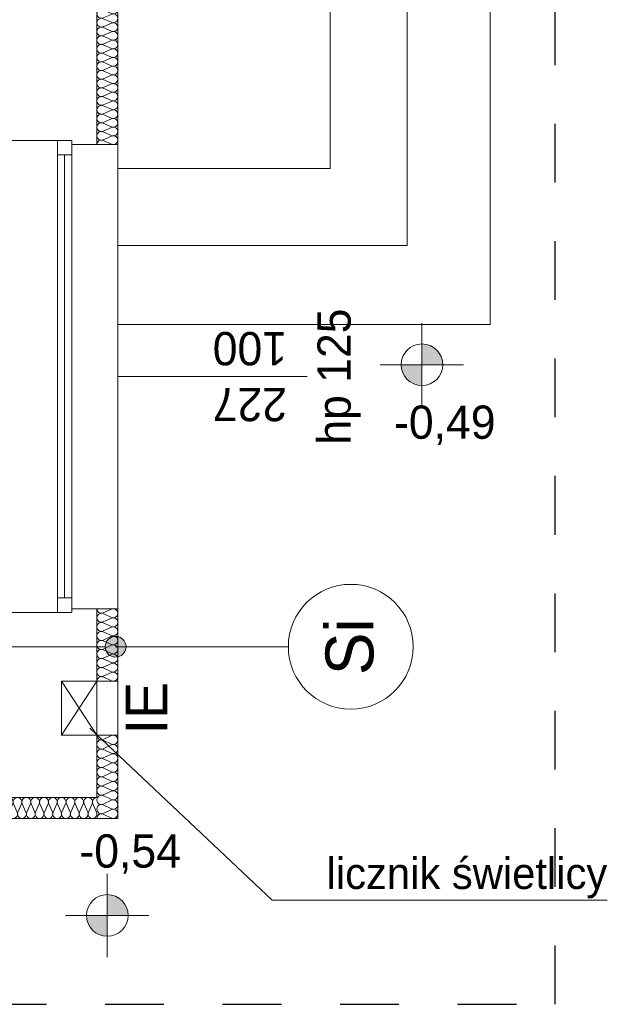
# Model space of a CAD drawing. Extents: x -528673 to -468586, y 24609 to 131944.
# Tile 16 of 87: x -472301 to -469478, y 27471 to 32205. Entities that reach past the tile are written whole.
import ezdxf

# ---------------------------------------------------------------- set-up
doc = ezdxf.new("R2010")
doc.units = 0
doc.header["$MEASUREMENT"] = 0
doc.linetypes.add('Dashed', pattern=[564.444447, 282.222223, -282.222223])
for name, color, linetype in [('#PODKŁAD', 252, 'Continuous'), ('Arch opisy', 252, 'Continuous'), ('Inwent Izolacje', 252, 'Continuous'), ('INWENT RZĘDNE', 252, 'Continuous')]:
    doc.layers.add(name, color=color, linetype=linetype)
for name, color, linetype, lineweight in [('Arch opisy_Nr_Pióra__1', 252, 'Continuous', 25), ('Arch opisy_Nr_Pióra__21', 252, 'Continuous', 9), ('instalacja CO_Nr_Pióra__88', 252, 'Continuous', 20), ('INSTALACJA IE_Nr_Pióra__88', 252, 'Continuous', 20), ('INWENT CO_Nr_Pióra__88', 252, 'Continuous', 20), ('Inwent Izolacje_Nr_Pióra__2', 252, 'Continuous', 13), ('INWENT OPISY_Nr_Pióra__88', 252, 'Continuous', 20), ('INWENT RZĘDNE_Nr_Pióra__21', 252, 'Continuous', 9), ('INWENT. OKNA_Nr_Pióra__21', 252, 'Continuous', 9), ('INWENT. OKNA_Nr_Pióra__5', 252, 'Continuous', 13), ('INWENT.ŚCIANY_Nr_Pióra__1', 252, 'Continuous', 25), ('INWENT.ŚCIANY_Nr_Pióra__20', 252, 'Continuous', 60), ('INWENT.ŚCIANY_Nr_Pióra__21', 252, 'Continuous', 9), ('INWENT.ŚCIANY_Nr_Pióra__3', 252, 'Continuous', 13), ('Istniejące schody_Nr_Pióra__21', 252, 'Continuous', 9)]:
    doc.layers.add(name, color=color, linetype=linetype, lineweight=lineweight)
doc.styles.add('GENERATED_STYLE_1', font='txt')
doc.styles.add('GENERATED_STYLE_5', font='txt')
doc.styles.add('GENERATED_STYLE_6', font='txt')

# ---------------------------------------------------------------- blocks, each defined once
blk = doc.blocks.new('Izolacja cieplna 14_152', base_point=(-471930.2, 32859.5))
at = {"layer": 'Inwent Izolacje_Nr_Pióra__2', "linetype": 'Continuous'}
for p, q in [((-471860, 32857.8), (-471900.4, 32840.4)), ((-471900.4, 32836.9), (-471860, 32819.5)), ((-471860, 32815.9), (-471900.4, 32798.5)), ((-471900.4, 32795), (-471860, 32777.6)), ((-471860, 32774.1), (-471900.4, 32756.7)), ((-471900.4, 32753.2), (-471860, 32735.8)), ((-471860, 32732.3), (-471900.4, 32714.9)), ((-471900.4, 32711.4), (-471860, 32694)), ((-471860, 32690.4), (-471900.4, 32673)), ((-471900.4, 32669.5), (-471860, 32652.1)), ((-471860, 32648.6), (-471900.4, 32631.2)), ((-471900.4, 32627.7), (-471860, 32610.3)), ((-471860, 32606.8), (-471900.4, 32589.4)), ((-471900.4, 32585.9), (-471860, 32568.5)), ((-471860, 32564.9), (-471900.4, 32547.5)), ((-471900.4, 32544), (-471860, 32526.6)), ((-471860, 32523.1), (-471900.4, 32505.7)), ((-471900.4, 32502.2), (-471860, 32484.8)), ((-471860, 32481.3), (-471900.4, 32463.9)), ((-471900.4, 32460.4), (-471860, 32443)), ((-471860, 32439.4), (-471900.4, 32422)), ((-471900.4, 32418.5), (-471860, 32401.1)), ((-471860, 32397.6), (-471900.4, 32380.2)), ((-471900.4, 32376.7), (-471860, 32359.3)), ((-471860, 32355.8), (-471900.4, 32338.4)), ((-471900.4, 32334.9), (-471860, 32317.5)), ((-471860, 32313.9), (-471900.4, 32296.5)), ((-471900.4, 32293), (-471860, 32275.6)), ((-471860, 32272.1), (-471900.4, 32254.7)), ((-471900.4, 32251.2), (-471860, 32233.8)), ((-471860, 32230.3), (-471900.4, 32212.9)), ((-471900.4, 32209.4), (-471860, 32192)), ((-471860, 32188.4), (-471900.4, 32171)), ((-471900.4, 32167.5), (-471860, 32150.1)), ((-471860, 32146.6), (-471900.4, 32129.2)), ((-471900.4, 32125.7), (-471860, 32108.3)), ((-471860, 32104.8), (-471900.4, 32087.4)), ((-471900.4, 32083.9), (-471860, 32066.5)), ((-471860, 32062.9), (-471900.4, 32045.5)), ((-471900.4, 32042), (-471860, 32024.6)), ((-471860, 32021.1), (-471900.4, 32003.7)), ((-471900.4, 32000.2), (-471860, 31982.8)), ((-471860, 31979.3), (-471900.4, 31961.9)), ((-471900.4, 31958.4), (-471860, 31941)), ((-471860, 31937.4), (-471900.4, 31920)), ((-471900.4, 31916.5), (-471860, 31899.1)), ((-471860, 31895.6), (-471900.4, 31878.2)), ((-471900.4, 31874.7), (-471860, 31857.3)), ((-471860, 31853.8), (-471900.4, 31836.4)), ((-471900.4, 31832.9), (-471860, 31815.5)), ((-471860, 31811.9), (-471900.4, 31794.5)), ((-471900.4, 31791), (-471860, 31773.6)), ((-471860, 31770.1), (-471900.4, 31752.7)), ((-471900.4, 31749.2), (-471860, 31731.8)), ((-471860, 31728.3), (-471900.4, 31710.9)), ((-471900.4, 31707.4), (-471860, 31690)), ((-471860, 31686.4), (-471900.4, 31669)), ((-471900.4, 31665.5), (-471860, 31648.1)), ((-471860, 31644.6), (-471900.4, 31627.2)), ((-471900.4, 31623.7), (-471860, 31606.3))]:
    blk.add_line(p, q, dxfattribs=at)
for centre, start_param, end_param in [((-471908.9, 32859.5), 3.141593, 5.125182), ((-471851.5, 32838.6), 4.299595, 8.266775), ((-471908.9, 32817.7), 1.158004, 5.125183), ((-471851.5, 32796.8), 4.299595, 8.266775), ((-471908.9, 32775.9), 1.158004, 5.125183), ((-471851.5, 32755), 4.299595, 8.266775), ((-471908.9, 32734), 1.158004, 5.125183), ((-471908.9, 32692.2), 1.158004, 5.125183), ((-471851.5, 32713.1), 4.299595, 8.266775), ((-471908.9, 32650.4), 1.158004, 5.125183), ((-471851.5, 32671.3), 4.299595, 8.266775), ((-471908.9, 32608.5), 1.158004, 5.125183), ((-471851.5, 32629.5), 4.299595, 8.266775), ((-471908.9, 32566.7), 1.158004, 5.125183), ((-471851.5, 32587.6), 4.299595, 8.266775), ((-471908.9, 32524.9), 1.158004, 5.125183), ((-471851.5, 32545.8), 4.299595, 8.266775), ((-471851.5, 32504), 4.299595, 8.266775), ((-471908.9, 32483), 1.158004, 5.125183), ((-471851.5, 32462.1), 4.299595, 8.266775), ((-471908.9, 32441.2), 1.158004, 5.125183), ((-471851.5, 32420.3), 4.299595, 8.266775), ((-471908.9, 32399.4), 1.158004, 5.125183), ((-471908.9, 32357.5), 1.158004, 5.125183), ((-471851.5, 32378.5), 4.299595, 8.266775), ((-471908.9, 32315.7), 1.158004, 5.125183), ((-471851.5, 32336.6), 4.299595, 8.266775), ((-471908.9, 32273.9), 1.158004, 5.125183), ((-471851.5, 32294.8), 4.299595, 8.266775), ((-471908.9, 32232), 1.158004, 5.125183), ((-471851.5, 32253), 4.299595, 8.266775), ((-471908.9, 32190.2), 1.158004, 5.125183), ((-471851.5, 32211.1), 4.299595, 8.266775), ((-471851.5, 32169.3), 4.299595, 8.266775), ((-471908.9, 32148.4), 1.158004, 5.125183), ((-471851.5, 32127.5), 4.299595, 8.266775), ((-471908.9, 32106.5), 1.158004, 5.125183), ((-471851.5, 32085.6), 4.299595, 8.266775), ((-471908.9, 32064.7), 1.158004, 5.125183), ((-471851.5, 32043.8), 4.299595, 8.266775), ((-471908.9, 32022.9), 1.158004, 5.125183), ((-471908.9, 31981), 1.158004, 5.125183), ((-471851.5, 32002), 4.299595, 8.266775), ((-471908.9, 31939.2), 1.158004, 5.125183), ((-471851.5, 31960.1), 4.299595, 8.266775), ((-471908.9, 31897.4), 1.158004, 5.125183), ((-471851.5, 31918.3), 4.299595, 8.266775), ((-471908.9, 31855.5), 1.158004, 5.125183), ((-471851.5, 31876.5), 4.299595, 8.266775), ((-471908.9, 31813.7), 1.158004, 5.125183), ((-471851.5, 31834.6), 4.299595, 8.266775), ((-471851.5, 31792.8), 4.299595, 8.266775), ((-471908.9, 31771.9), 1.158004, 5.125183), ((-471851.5, 31751), 4.299595, 8.266775), ((-471908.9, 31730), 1.158004, 5.125183), ((-471851.5, 31709.1), 4.299595, 8.266775), ((-471908.9, 31688.2), 1.158004, 5.125183), ((-471851.5, 31667.3), 4.299595, 8.266775), ((-471908.9, 31646.4), 1.158004, 5.125183), ((-471908.9, 31604.5), 1.158004, 3.141593), ((-471851.5, 31625.5), 4.299595, 8.266775)]:
    blk.add_ellipse(centre, major_axis=(21.3, 0), ratio=0.98349, start_param=start_param, end_param=end_param, dxfattribs=at)
blk = doc.blocks.new('Izolacja cieplna 14_153', base_point=(-471930.2, 29372.5))
at = {"layer": 'Inwent Izolacje_Nr_Pióra__2', "linetype": 'Continuous'}
for p, q in [((-471860, 29370.7), (-471900.4, 29352.6)), ((-471900.4, 29349), (-471860, 29330.9)), ((-471860, 29327.2), (-471900.4, 29309.1)), ((-471900.4, 29305.5), (-471860, 29287.4)), ((-471860, 29283.7), (-471900.4, 29265.6)), ((-471900.4, 29262), (-471860, 29243.9)), ((-471860, 29240.2), (-471900.4, 29222.1)), ((-471900.4, 29218.5), (-471860, 29200.4)), ((-471860, 29196.7), (-471900.4, 29178.6)), ((-471900.4, 29175), (-471860, 29156.9)), ((-471860, 29153.2), (-471900.4, 29135.1)), ((-471900.4, 29131.5), (-471860, 29113.4)), ((-471860, 29109.7), (-471900.4, 29091.6)), ((-471900.4, 29088), (-471860, 29069.9)), ((-471860, 29066.2), (-471900.4, 29048.1)), ((-471900.4, 29044.5), (-471860, 29026.4))]:
    blk.add_line(p, q, dxfattribs=at)
for centre, start_param, end_param in [((-471908.9, 29329), 2.7288, 6.695979), ((-471908.9, 29372.5), 4.712389, 6.695979), ((-471851.5, 29350.8), 5.870392, 9.837571), ((-471908.9, 29285.5), 2.7288, 6.695979), ((-471851.5, 29307.3), 5.870392, 9.837571), ((-471908.9, 29242), 2.7288, 6.695979), ((-471851.5, 29263.8), 5.870392, 9.837571), ((-471908.9, 29198.5), 2.7288, 6.695979), ((-471851.5, 29220.3), 5.870392, 9.837571), ((-471908.9, 29155), 2.7288, 6.695979), ((-471851.5, 29176.8), 5.870392, 9.837571), ((-471908.9, 29111.5), 2.7288, 6.695979), ((-471851.5, 29133.3), 5.870392, 9.837571), ((-471851.5, 29089.8), 5.870392, 9.837571), ((-471908.9, 29068), 2.7288, 6.695979), ((-471851.5, 29046.3), 5.870392, 9.837571), ((-471908.9, 29024.5), 2.7288, 4.712389)]:
    blk.add_ellipse(centre, major_axis=(0, -21.7), ratio=0.97783, start_param=start_param, end_param=end_param, dxfattribs=at)
blk = doc.blocks.new('Izolacja cieplna 14_154', base_point=(-471930.2, 28764.5))
at = {"layer": 'Inwent Izolacje_Nr_Pióra__2', "linetype": 'Continuous'}
for p, q in [((-471860, 28762.7), (-471900.4, 28744.2)), ((-471900.4, 28740.5), (-471860, 28722)), ((-471860, 28718.2), (-471900.4, 28699.7)), ((-471900.4, 28696), (-471860, 28677.5)), ((-471860, 28673.8), (-471900.4, 28655.3)), ((-471900.4, 28651.6), (-471860, 28633.1)), ((-471860, 28629.3), (-471900.4, 28610.9)), ((-471900.4, 28607.1), (-471860, 28588.6)), ((-471860, 28584.9), (-471900.4, 28566.4)), ((-471900.4, 28562.7), (-471860, 28544.2)), ((-471860, 28540.5), (-471900.4, 28522)), ((-471900.4, 28518.2), (-471860, 28499.7)), ((-471860, 28496), (-471900.4, 28477.5)), ((-471900.4, 28473.8), (-471860, 28455.3)), ((-471860, 28451.6), (-471900.4, 28433.1)), ((-471900.4, 28429.3), (-471860, 28410.9)), ((-471860, 28407.1), (-471900.4, 28388.6)), ((-471900.4, 28384.9), (-471860, 28366.4))]:
    blk.add_line(p, q, dxfattribs=at)
for centre, start_param, end_param in [((-471908.9, 28720.1), 2.7288, 6.695979), ((-471908.9, 28764.5), 4.712389, 6.695979), ((-471851.5, 28742.3), 5.870392, 9.837571), ((-471908.9, 28675.7), 2.7288, 6.695979), ((-471851.5, 28697.9), 5.870392, 9.837571), ((-471908.9, 28631.2), 2.7288, 6.695979), ((-471851.5, 28653.4), 5.870392, 9.837571), ((-471908.9, 28586.8), 2.7288, 6.695979), ((-471851.5, 28609), 5.870392, 9.837571), ((-471908.9, 28542.3), 2.7288, 6.695979), ((-471851.5, 28564.5), 5.870392, 9.837571), ((-471908.9, 28497.9), 2.7288, 6.695979), ((-471851.5, 28520.1), 5.870392, 9.837571), ((-471851.5, 28475.7), 5.870392, 9.837571), ((-471908.9, 28453.4), 2.7288, 6.695979), ((-471851.5, 28431.2), 5.870392, 9.837571), ((-471908.9, 28409), 2.7288, 6.695979), ((-471851.5, 28386.8), 5.870392, 9.837571), ((-471908.9, 28364.5), 2.7288, 4.712389)]:
    blk.add_ellipse(centre, major_axis=(0, -22.2), ratio=0.957051, start_param=start_param, end_param=end_param, dxfattribs=at)
blk = doc.blocks.new('Izolacja cieplna 14_155', base_point=(-471930.2, 28464.5))
at = {"layer": 'Inwent Izolacje_Nr_Pióra__2', "linetype": 'Continuous'}
for p, q in [((-475680.8, 28434.7), (-475698.4, 28394.3)), ((-475659.6, 28394.3), (-475677.2, 28434.7)), ((-475638.4, 28434.7), (-475656, 28394.3)), ((-475617.2, 28394.3), (-475634.9, 28434.7)), ((-475596.1, 28434.7), (-475613.7, 28394.3)), ((-475574.9, 28394.3), (-475592.5, 28434.7)), ((-475553.7, 28434.7), (-475571.3, 28394.3)), ((-475532.5, 28394.3), (-475550.1, 28434.7)), ((-475511.3, 28434.7), (-475529, 28394.3)), ((-475490.2, 28394.3), (-475507.8, 28434.7)), ((-475469, 28434.7), (-475486.6, 28394.3)), ((-475447.8, 28394.3), (-475465.4, 28434.7)), ((-475426.6, 28434.7), (-475444.2, 28394.3)), ((-475405.4, 28394.3), (-475423.1, 28434.7)), ((-475384.3, 28434.7), (-475401.9, 28394.3)), ((-475363.1, 28394.3), (-475380.7, 28434.7)), ((-475341.9, 28434.7), (-475359.5, 28394.3)), ((-475320.7, 28394.3), (-475338.4, 28434.7)), ((-475299.5, 28434.7), (-475317.2, 28394.3)), ((-475278.4, 28394.3), (-475296, 28434.7)), ((-475257.2, 28434.7), (-475274.8, 28394.3)), ((-475236, 28394.3), (-475253.6, 28434.7)), ((-475214.8, 28434.7), (-475232.5, 28394.3)), ((-475193.7, 28394.3), (-475211.3, 28434.7)), ((-475172.5, 28434.7), (-475190.1, 28394.3)), ((-475151.3, 28394.3), (-475168.9, 28434.7)), ((-475130.1, 28434.7), (-475147.7, 28394.3)), ((-475108.9, 28394.3), (-475126.6, 28434.7)), ((-475087.8, 28434.7), (-475105.4, 28394.3)), ((-475066.6, 28394.3), (-475084.2, 28434.7)), ((-475045.4, 28434.7), (-475063, 28394.3)), ((-475024.2, 28394.3), (-475041.8, 28434.7)), ((-475003, 28434.7), (-475020.7, 28394.3)), ((-474981.9, 28394.3), (-474999.5, 28434.7)), ((-474960.7, 28434.7), (-474978.3, 28394.3)), ((-474939.5, 28394.3), (-474957.1, 28434.7)), ((-474918.3, 28434.7), (-474935.9, 28394.3)), ((-474897.1, 28394.3), (-474914.8, 28434.7)), ((-474876, 28434.7), (-474893.6, 28394.3)), ((-474854.8, 28394.3), (-474872.4, 28434.7)), ((-474833.6, 28434.7), (-474851.2, 28394.3)), ((-474812.4, 28394.3), (-474830, 28434.7)), ((-474791.2, 28434.7), (-474808.9, 28394.3)), ((-474770.1, 28394.3), (-474787.7, 28434.7)), ((-474748.9, 28434.7), (-474766.5, 28394.3)), ((-474727.7, 28394.3), (-474745.3, 28434.7)), ((-474706.5, 28434.7), (-474724.1, 28394.3)), ((-474685.3, 28394.3), (-474703, 28434.7)), ((-474664.2, 28434.7), (-474681.8, 28394.3)), ((-474643, 28394.3), (-474660.6, 28434.7)), ((-474621.8, 28434.7), (-474639.4, 28394.3)), ((-474600.6, 28394.3), (-474618.2, 28434.7)), ((-474579.4, 28434.7), (-474597.1, 28394.3)), ((-474558.3, 28394.3), (-474575.9, 28434.7)), ((-474537.1, 28434.7), (-474554.7, 28394.3)), ((-474515.9, 28394.3), (-474533.5, 28434.7)), ((-474494.7, 28434.7), (-474512.3, 28394.3)), ((-474473.5, 28394.3), (-474491.2, 28434.7)), ((-474452.4, 28434.7), (-474470, 28394.3)), ((-474431.2, 28394.3), (-474448.8, 28434.7)), ((-474410, 28434.7), (-474427.6, 28394.3)), ((-474388.8, 28394.3), (-474406.4, 28434.7)), ((-474367.6, 28434.7), (-474385.3, 28394.3)), ((-474346.5, 28394.3), (-474364.1, 28434.7)), ((-474325.3, 28434.7), (-474342.9, 28394.3)), ((-474304.1, 28394.3), (-474321.7, 28434.7)), ((-474282.9, 28434.7), (-474300.5, 28394.3)), ((-474261.7, 28394.3), (-474279.4, 28434.7)), ((-474240.6, 28434.7), (-474258.2, 28394.3)), ((-474219.4, 28394.3), (-474237, 28434.7)), ((-474198.2, 28434.7), (-474215.8, 28394.3)), ((-474177, 28394.3), (-474194.6, 28434.7)), ((-474155.8, 28434.7), (-474173.5, 28394.3)), ((-474134.7, 28394.3), (-474152.3, 28434.7)), ((-474113.5, 28434.7), (-474131.1, 28394.3)), ((-474092.3, 28394.3), (-474109.9, 28434.7)), ((-474071.1, 28434.7), (-474088.7, 28394.3)), ((-474049.9, 28394.3), (-474067.6, 28434.7)), ((-474028.8, 28434.7), (-474046.4, 28394.3)), ((-474007.6, 28394.3), (-474025.2, 28434.7)), ((-473986.4, 28434.7), (-474004, 28394.3)), ((-473965.2, 28394.3), (-473982.8, 28434.7)), ((-473944, 28434.7), (-473961.7, 28394.3)), ((-473922.9, 28394.3), (-473940.5, 28434.7)), ((-473901.7, 28434.7), (-473919.3, 28394.3)), ((-473880.5, 28394.3), (-473898.1, 28434.7)), ((-473859.3, 28434.7), (-473876.9, 28394.3)), ((-473838.1, 28394.3), (-473855.8, 28434.7)), ((-473817, 28434.7), (-473834.6, 28394.3)), ((-473795.8, 28394.3), (-473813.4, 28434.7)), ((-473774.6, 28434.7), (-473792.2, 28394.3)), ((-473753.4, 28394.3), (-473771, 28434.7)), ((-473732.2, 28434.7), (-473749.9, 28394.3)), ((-473711.1, 28394.3), (-473728.7, 28434.7)), ((-473689.9, 28434.7), (-473707.5, 28394.3)), ((-473668.7, 28394.3), (-473686.3, 28434.7)), ((-473647.5, 28434.7), (-473665.1, 28394.3)), ((-473626.3, 28394.3), (-473644, 28434.7)), ((-473605.2, 28434.7), (-473622.8, 28394.3)), ((-473584, 28394.3), (-473601.6, 28434.7)), ((-473562.8, 28434.7), (-473580.4, 28394.3)), ((-473541.6, 28394.3), (-473559.2, 28434.7)), ((-473520.4, 28434.7), (-473538.1, 28394.3)), ((-473499.3, 28394.3), (-473516.9, 28434.7)), ((-473478.1, 28434.7), (-473495.7, 28394.3)), ((-473456.9, 28394.3), (-473474.5, 28434.7)), ((-473435.7, 28434.7), (-473453.3, 28394.3)), ((-473414.5, 28394.3), (-473432.2, 28434.7)), ((-473393.4, 28434.7), (-473411, 28394.3)), ((-473372.2, 28394.3), (-473389.8, 28434.7)), ((-473351, 28434.7), (-473368.6, 28394.3)), ((-473329.8, 28394.3), (-473347.5, 28434.7)), ((-473308.6, 28434.7), (-473326.3, 28394.3)), ((-473287.5, 28394.3), (-473305.1, 28434.7)), ((-473266.3, 28434.7), (-473283.9, 28394.3)), ((-473245.1, 28394.3), (-473262.7, 28434.7)), ((-473223.9, 28434.7), (-473241.6, 28394.3)), ((-473202.8, 28394.3), (-473220.4, 28434.7)), ((-473181.6, 28434.7), (-473199.2, 28394.3)), ((-473160.4, 28394.3), (-473178, 28434.7)), ((-473139.2, 28434.7), (-473156.8, 28394.3)), ((-473118, 28394.3), (-473135.7, 28434.7)), ((-473096.9, 28434.7), (-473114.5, 28394.3)), ((-473075.7, 28394.3), (-473093.3, 28434.7)), ((-473054.5, 28434.7), (-473072.1, 28394.3)), ((-473033.3, 28394.3), (-473050.9, 28434.7)), ((-473012.1, 28434.7), (-473029.8, 28394.3)), ((-472991, 28394.3), (-473008.6, 28434.7)), ((-472969.8, 28434.7), (-472987.4, 28394.3)), ((-472948.6, 28394.3), (-472966.2, 28434.7)), ((-472927.4, 28434.7), (-472945, 28394.3)), ((-472906.2, 28394.3), (-472923.9, 28434.7)), ((-472885.1, 28434.7), (-472902.7, 28394.3)), ((-472863.9, 28394.3), (-472881.5, 28434.7)), ((-472842.7, 28434.7), (-472860.3, 28394.3)), ((-472821.5, 28394.3), (-472839.1, 28434.7)), ((-472800.3, 28434.7), (-472818, 28394.3)), ((-472779.2, 28394.3), (-472796.8, 28434.7)), ((-472758, 28434.7), (-472775.6, 28394.3)), ((-472736.8, 28394.3), (-472754.4, 28434.7)), ((-472715.6, 28434.7), (-472733.2, 28394.3)), ((-472694.4, 28394.3), (-472712.1, 28434.7)), ((-472673.3, 28434.7), (-472690.9, 28394.3)), ((-472652.1, 28394.3), (-472669.7, 28434.7)), ((-472630.9, 28434.7), (-472648.5, 28394.3)), ((-472609.7, 28394.3), (-472627.3, 28434.7)), ((-472588.5, 28434.7), (-472606.2, 28394.3)), ((-472567.4, 28394.3), (-472585, 28434.7)), ((-472546.2, 28434.7), (-472563.8, 28394.3)), ((-472525, 28394.3), (-472542.6, 28434.7)), ((-472503.8, 28434.7), (-472521.4, 28394.3)), ((-472482.6, 28394.3), (-472500.3, 28434.7)), ((-472461.5, 28434.7), (-472479.1, 28394.3)), ((-472440.3, 28394.3), (-472457.9, 28434.7)), ((-472419.1, 28434.7), (-472436.7, 28394.3)), ((-472397.9, 28394.3), (-472415.5, 28434.7)), ((-472376.7, 28434.7), (-472394.4, 28394.3)), ((-472355.6, 28394.3), (-472373.2, 28434.7)), ((-472334.4, 28434.7), (-472352, 28394.3)), ((-472313.2, 28394.3), (-472330.8, 28434.7)), ((-472292, 28434.7), (-472309.6, 28394.3)), ((-472270.8, 28394.3), (-472288.5, 28434.7)), ((-472249.7, 28434.7), (-472267.3, 28394.3)), ((-472228.5, 28394.3), (-472246.1, 28434.7)), ((-472207.3, 28434.7), (-472224.9, 28394.3)), ((-472186.1, 28394.3), (-472203.7, 28434.7)), ((-472164.9, 28434.7), (-472182.6, 28394.3)), ((-472143.8, 28394.3), (-472161.4, 28434.7)), ((-472122.6, 28434.7), (-472140.2, 28394.3)), ((-472101.4, 28394.3), (-472119, 28434.7)), ((-472080.2, 28434.7), (-472097.8, 28394.3)), ((-472059, 28394.3), (-472076.7, 28434.7)), ((-472037.9, 28434.7), (-472055.5, 28394.3)), ((-472016.7, 28394.3), (-472034.3, 28434.7)), ((-471995.5, 28434.7), (-472013.1, 28394.3)), ((-471974.3, 28394.3), (-471991.9, 28434.7)), ((-471953.1, 28434.7), (-471970.8, 28394.3)), ((-471932, 28394.3), (-471949.6, 28434.7))]:
    blk.add_line(p, q, dxfattribs=at)
for centre, start_param, end_param in [((-475700.2, 28443.3), 1.158004, 3.141593), ((-475657.8, 28443.3), 1.158004, 5.125183), ((-475615.5, 28443.3), 1.158004, 5.125183), ((-475573.1, 28443.3), 1.158004, 5.125183), ((-475530.7, 28443.3), 1.158004, 5.125183), ((-475488.4, 28443.3), 1.158004, 5.125183), ((-475446, 28443.3), 1.158004, 5.125183), ((-475403.7, 28443.3), 1.158004, 5.125183), ((-475361.3, 28443.3), 1.158004, 5.125183), ((-475318.9, 28443.3), 1.158004, 5.125183), ((-475276.6, 28443.3), 1.158004, 5.125183), ((-475234.2, 28443.3), 1.158004, 5.125183), ((-475191.9, 28443.3), 1.158004, 5.125183), ((-475149.5, 28443.3), 1.158004, 5.125183), ((-475107.2, 28443.3), 1.158004, 5.125183), ((-475064.8, 28443.3), 1.158004, 5.125183), ((-475022.4, 28443.3), 1.158004, 5.125183), ((-474980.1, 28443.3), 1.158004, 5.125183), ((-474937.7, 28443.3), 1.158004, 5.125183), ((-474895.4, 28443.3), 1.158004, 5.125183), ((-474853, 28443.3), 1.158004, 5.125183), ((-474810.6, 28443.3), 1.158004, 5.125183), ((-474768.3, 28443.3), 1.158004, 5.125183), ((-474725.9, 28443.3), 1.158004, 5.125183), ((-474683.6, 28443.3), 1.158004, 5.125183), ((-474641.2, 28443.3), 1.158004, 5.125183), ((-474598.8, 28443.3), 1.158004, 5.125183), ((-474556.5, 28443.3), 1.158004, 5.125183), ((-474514.1, 28443.3), 1.158004, 5.125183), ((-474471.8, 28443.3), 1.158004, 5.125183), ((-474429.4, 28443.3), 1.158004, 5.125183), ((-474387, 28443.3), 1.158004, 5.125183), ((-474344.7, 28443.3), 1.158004, 5.125183), ((-474302.3, 28443.3), 1.158004, 5.125183), ((-474260, 28443.3), 1.158004, 5.125183), ((-474217.6, 28443.3), 1.158004, 5.125183), ((-474175.2, 28443.3), 1.158004, 5.125183), ((-474132.9, 28443.3), 1.158004, 5.125183), ((-474090.5, 28443.3), 1.158004, 5.125183), ((-474048.2, 28443.3), 1.158004, 5.125183), ((-474005.8, 28443.3), 1.158004, 5.125183), ((-473963.4, 28443.3), 1.158004, 5.125183), ((-473921.1, 28443.3), 1.158004, 5.125183), ((-473878.7, 28443.3), 1.158004, 5.125183), ((-473836.4, 28443.3), 1.158004, 5.125183), ((-473794, 28443.3), 1.158004, 5.125183), ((-473751.6, 28443.3), 1.158004, 5.125183), ((-473709.3, 28443.3), 1.158004, 5.125183), ((-473666.9, 28443.3), 1.158004, 5.125183), ((-473624.6, 28443.3), 1.158004, 5.125183), ((-473582.2, 28443.3), 1.158004, 5.125183), ((-473539.8, 28443.3), 1.158004, 5.125183), ((-473497.5, 28443.3), 1.158004, 5.125183), ((-473455.1, 28443.3), 1.158004, 5.125183), ((-473412.8, 28443.3), 1.158004, 5.125183), ((-473370.4, 28443.3), 1.158004, 5.125183), ((-473328.1, 28443.3), 1.158004, 5.125183), ((-473285.7, 28443.3), 1.158004, 5.125183), ((-473243.3, 28443.3), 1.158004, 5.125183), ((-473201, 28443.3), 1.158004, 5.125183), ((-473158.6, 28443.3), 1.158004, 5.125183), ((-473116.3, 28443.3), 1.158004, 5.125183), ((-473073.9, 28443.3), 1.158004, 5.125183), ((-473031.5, 28443.3), 1.158004, 5.125183), ((-472989.2, 28443.3), 1.158004, 5.125183), ((-472946.8, 28443.3), 1.158004, 5.125183), ((-472904.5, 28443.3), 1.158004, 5.125183), ((-472862.1, 28443.3), 1.158004, 5.125183), ((-472819.7, 28443.3), 1.158004, 5.125183), ((-472777.4, 28443.3), 1.158004, 5.125183), ((-472735, 28443.3), 1.158004, 5.125183), ((-472692.7, 28443.3), 1.158004, 5.125183), ((-472650.3, 28443.3), 1.158004, 5.125183), ((-472607.9, 28443.3), 1.158004, 5.125183), ((-472565.6, 28443.3), 1.158004, 5.125183), ((-472523.2, 28443.3), 1.158004, 5.125183), ((-472480.9, 28443.3), 1.158004, 5.125183), ((-472438.5, 28443.3), 1.158004, 5.125183), ((-472396.1, 28443.3), 1.158004, 5.125183), ((-472353.8, 28443.3), 1.158004, 5.125183), ((-472311.4, 28443.3), 1.158004, 5.125183), ((-472269.1, 28443.3), 1.158004, 5.125183), ((-472226.7, 28443.3), 1.158004, 5.125183), ((-472184.3, 28443.3), 1.158004, 5.125183), ((-472142, 28443.3), 1.158004, 5.125183), ((-472099.6, 28443.3), 1.158004, 5.125183), ((-472057.3, 28443.3), 1.158004, 5.125183), ((-472014.9, 28443.3), 1.158004, 5.125183), ((-471972.5, 28443.3), 1.158004, 5.125183), ((-471930.2, 28443.3), 3.141593, 5.125182), ((-475679, 28385.8), 4.299595, 8.266775), ((-475636.6, 28385.8), 4.299595, 8.266775), ((-475594.3, 28385.8), 4.299595, 8.266775), ((-475551.9, 28385.8), 4.299595, 8.266775), ((-475509.6, 28385.8), 4.299595, 8.266775), ((-475467.2, 28385.8), 4.299595, 8.266775), ((-475424.8, 28385.8), 4.299595, 8.266775), ((-475382.5, 28385.8), 4.299595, 8.266775), ((-475340.1, 28385.8), 4.299595, 8.266775), ((-475297.8, 28385.8), 4.299595, 8.266775), ((-475255.4, 28385.8), 4.299595, 8.266775), ((-475213.1, 28385.8), 4.299595, 8.266775), ((-475170.7, 28385.8), 4.299595, 8.266775), ((-475128.3, 28385.8), 4.299595, 8.266775), ((-475086, 28385.8), 4.299595, 8.266775), ((-475043.6, 28385.8), 4.299595, 8.266775), ((-475001.3, 28385.8), 4.299595, 8.266775), ((-474958.9, 28385.8), 4.299595, 8.266775), ((-474916.5, 28385.8), 4.299595, 8.266775), ((-474874.2, 28385.8), 4.299595, 8.266775), ((-474831.8, 28385.8), 4.299595, 8.266775), ((-474789.5, 28385.8), 4.299595, 8.266775), ((-474747.1, 28385.8), 4.299595, 8.266775), ((-474704.7, 28385.8), 4.299595, 8.266775), ((-474662.4, 28385.8), 4.299595, 8.266775), ((-474620, 28385.8), 4.299595, 8.266775), ((-474577.7, 28385.8), 4.299595, 8.266775), ((-474535.3, 28385.8), 4.299595, 8.266775), ((-474492.9, 28385.8), 4.299595, 8.266775), ((-474450.6, 28385.8), 4.299595, 8.266775), ((-474408.2, 28385.8), 4.299595, 8.266775), ((-474365.9, 28385.8), 4.299595, 8.266775), ((-474323.5, 28385.8), 4.299595, 8.266775), ((-474281.1, 28385.8), 4.299595, 8.266775), ((-474238.8, 28385.8), 4.299595, 8.266775), ((-474196.4, 28385.8), 4.299595, 8.266775), ((-474154.1, 28385.8), 4.299595, 8.266775), ((-474111.7, 28385.8), 4.299595, 8.266775), ((-474069.3, 28385.8), 4.299595, 8.266775), ((-474027, 28385.8), 4.299595, 8.266775), ((-473984.6, 28385.8), 4.299595, 8.266775), ((-473942.3, 28385.8), 4.299595, 8.266775), ((-473899.9, 28385.8), 4.299595, 8.266775), ((-473857.5, 28385.8), 4.299595, 8.266775), ((-473815.2, 28385.8), 4.299595, 8.266775), ((-473772.8, 28385.8), 4.299595, 8.266775), ((-473730.5, 28385.8), 4.299595, 8.266775), ((-473688.1, 28385.8), 4.299595, 8.266775), ((-473645.7, 28385.8), 4.299595, 8.266775), ((-473603.4, 28385.8), 4.299595, 8.266775), ((-473561, 28385.8), 4.299595, 8.266775), ((-473518.7, 28385.8), 4.299595, 8.266775), ((-473476.3, 28385.8), 4.299595, 8.266775), ((-473433.9, 28385.8), 4.299595, 8.266775), ((-473391.6, 28385.8), 4.299595, 8.266775), ((-473349.2, 28385.8), 4.299595, 8.266775), ((-473306.9, 28385.8), 4.299595, 8.266775), ((-473264.5, 28385.8), 4.299595, 8.266775), ((-473222.2, 28385.8), 4.299595, 8.266775), ((-473179.8, 28385.8), 4.299595, 8.266775), ((-473137.4, 28385.8), 4.299595, 8.266775), ((-473095.1, 28385.8), 4.299595, 8.266775), ((-473052.7, 28385.8), 4.299595, 8.266775), ((-473010.4, 28385.8), 4.299595, 8.266775), ((-472968, 28385.8), 4.299595, 8.266775), ((-472925.6, 28385.8), 4.299595, 8.266775), ((-472883.3, 28385.8), 4.299595, 8.266775), ((-472840.9, 28385.8), 4.299595, 8.266775), ((-472798.6, 28385.8), 4.299595, 8.266775), ((-472756.2, 28385.8), 4.299595, 8.266775), ((-472713.8, 28385.8), 4.299595, 8.266775), ((-472671.5, 28385.8), 4.299595, 8.266775), ((-472629.1, 28385.8), 4.299595, 8.266775), ((-472586.8, 28385.8), 4.299595, 8.266775), ((-472544.4, 28385.8), 4.299595, 8.266775), ((-472502, 28385.8), 4.299595, 8.266775), ((-472459.7, 28385.8), 4.299595, 8.266775), ((-472417.3, 28385.8), 4.299595, 8.266775), ((-472375, 28385.8), 4.299595, 8.266775), ((-472332.6, 28385.8), 4.299595, 8.266775), ((-472290.2, 28385.8), 4.299595, 8.266775), ((-472247.9, 28385.8), 4.299595, 8.266775), ((-472205.5, 28385.8), 4.299595, 8.266775), ((-472163.2, 28385.8), 4.299595, 8.266775), ((-472120.8, 28385.8), 4.299595, 8.266775), ((-472078.4, 28385.8), 4.299595, 8.266775), ((-472036.1, 28385.8), 4.299595, 8.266775), ((-471993.7, 28385.8), 4.299595, 8.266775), ((-471951.4, 28385.8), 4.299595, 8.266775)]:
    blk.add_ellipse(centre, major_axis=(0, -21.3), ratio=0.995861, start_param=start_param, end_param=end_param, dxfattribs=at)
blk = doc.blocks.new('Koty wysokościowe_25', base_point=(-471880.2, 27898))
at = {"layer": 'INWENT RZĘDNE_Nr_Pióra__21', "linetype": 'Continuous'}
for points in [[(-471880.2, 27898), (-471780.2, 27898), (-471787.8, 27936.2), (-471809.5, 27968.7), (-471841.9, 27990.4), (-471880.2, 27998)], [(-471880.2, 27898), (-471980.2, 27898), (-471972.6, 27859.7), (-471950.9, 27827.3), (-471918.5, 27805.6), (-471880.2, 27798)]]:
    blk.add_hatch(color=256, dxfattribs=at).paths.add_polyline_path(points, flags=0)
for p, q in [((-471880.2, 27698), (-471880.2, 28098)), ((-472080.2, 27898), (-471680.2, 27898))]:
    blk.add_line(p, q, dxfattribs=at)
blk.add_circle((-471880.2, 27898), 100, dxfattribs=at)
at = {"layer": 'INWENT RZĘDNE_Nr_Pióra__21', "insert": (-472014.1, 28098), "char_height": 160, "attachment_point": 7, "style": 'GENERATED_STYLE_1'}
blk.add_mtext('{-0,54}', dxfattribs=at)
blk = doc.blocks.new('Koty wysokościowe_26', base_point=(-470368.5, 30545.6))
at = {"layer": 'INWENT RZĘDNE_Nr_Pióra__21', "linetype": 'Continuous'}
for points in [[(-470368.5, 30545.6), (-470268.5, 30545.6), (-470276.1, 30583.8), (-470297.8, 30616.3), (-470330.3, 30638), (-470368.5, 30645.6)], [(-470368.5, 30545.6), (-470468.5, 30545.6), (-470460.9, 30507.3), (-470439.2, 30474.9), (-470406.8, 30453.2), (-470368.5, 30445.6)]]:
    blk.add_hatch(color=256, dxfattribs=at).paths.add_polyline_path(points, flags=0)
for p, q in [((-470368.5, 30345.6), (-470368.5, 30745.6)), ((-470568.5, 30545.6), (-470168.5, 30545.6))]:
    blk.add_line(p, q, dxfattribs=at)
blk.add_circle((-470368.5, 30545.6), 100, dxfattribs=at)
at = {"layer": 'INWENT RZĘDNE_Nr_Pióra__21', "insert": (-470502.5, 30159.8), "char_height": 160, "attachment_point": 7, "style": 'GENERATED_STYLE_1'}
blk.add_mtext('{-0,49}', dxfattribs=at)
blk = doc.blocks.new('Linia_97', base_point=(-472470.2, 29189.8))
at = {"layer": 'Arch opisy_Nr_Pióra__21', "linetype": 'Continuous'}
for points in [[(-472420.2, 29189.8), (-472424, 29208.9), (-472434.8, 29225.1), (-472451.1, 29236), (-472470.2, 29239.8), (-472489.3, 29236), (-472505.5, 29225.1), (-472516.4, 29208.9), (-472520.2, 29189.8), (-472516.4, 29170.6), (-472505.5, 29154.4), (-472489.3, 29143.6), (-472470.2, 29139.8), (-472451.1, 29143.6), (-472434.8, 29154.4), (-472424, 29170.6)], [(-471790.2, 29189.8), (-471794, 29208.9), (-471804.8, 29225.1), (-471821.1, 29236), (-471840.2, 29239.8), (-471859.3, 29236), (-471875.5, 29225.1), (-471886.4, 29208.9), (-471890.2, 29189.8), (-471886.4, 29170.6), (-471875.5, 29154.4), (-471859.3, 29143.6), (-471840.2, 29139.8), (-471821.1, 29143.6), (-471804.8, 29154.4), (-471794, 29170.6)]]:
    blk.add_hatch(color=256, dxfattribs=at).paths.add_polyline_path(points, flags=0)
blk.add_line((-472420.2, 29189.8), (-471890.2, 29189.8), dxfattribs=at)
for centre in [(-472470.2, 29189.8), (-471840.2, 29189.8)]:
    blk.add_circle(centre, 50, dxfattribs=at)
blk = doc.blocks.new('Linia_98', base_point=(-471840.2, 29189.8))
at = {"layer": 'Arch opisy_Nr_Pióra__21', "linetype": 'Continuous'}
blk.add_line((-471840.2, 29189.8), (-471010.4, 29189.8), dxfattribs=at)
blk.add_circle((-470710.4, 29189.8), 300, dxfattribs=at)
blk = doc.blocks.new('PARTER')
at = {"layer": 'instalacja CO_Nr_Pióra__88', "color": 252, "linetype": 'Continuous', "lineweight": 15}
for p, q in [((-471087.6, 27972), (-471964.7, 28797.7)), ((-469478.1, 27972), (-471087.6, 27972))]:
    blk.add_line(p, q, dxfattribs=at)
at = {"layer": 'INSTALACJA IE_Nr_Pióra__88', "color": 252, "linetype": 'Continuous', "lineweight": 15}
for p, q in [((-472100.2, 28764.5), (-472100.2, 29024.5)), ((-471930.2, 29024.5), (-472100.2, 28764.5)), ((-472100.2, 29024.5), (-471930.2, 28764.5)), ((-471930.2, 29024.5), (-471930.2, 28764.5))]:
    blk.add_line(p, q, dxfattribs=at)
at = {"layer": 'INWENT. OKNA_Nr_Pióra__5', "color": 252, "linetype": 'Continuous', "lineweight": 15}
for p, q in [((-472120.2, 29354.5), (-472120.2, 31624.5)), ((-472120.2, 31624.5), (-472050.2, 31624.5)), ((-472050.2, 29354.5), (-472050.2, 31624.5)), ((-472120.2, 31554.5), (-472050.2, 31554.5)), ((-472085.2, 29424.5), (-472085.2, 31554.5)), ((-471830.2, 30488.5), (-470920.2, 30488.5)), ((-472120.2, 29424.5), (-472050.2, 29424.5)), ((-472120.2, 29354.5), (-472050.2, 29354.5))]:
    blk.add_line(p, q, dxfattribs=at)
at = {"layer": 'INWENT.ŚCIANY_Nr_Pióra__1', "color": 252, "linetype": 'Continuous', "lineweight": 15}
for p, q in [((-471930.2, 31604.5), (-471930.2, 32859.5)), ((-472470.2, 31624.5), (-472050.2, 31624.5)), ((-472050.2, 31624.5), (-472050.2, 31604.5)), ((-472050.2, 31604.5), (-471930.2, 31604.5)), ((-472470.2, 29354.5), (-472050.2, 29354.5)), ((-472050.2, 29354.5), (-472050.2, 29372.5)), ((-472050.2, 29372.5), (-471930.2, 29372.5)), ((-471930.2, 29372.5), (-471930.2, 29024.5)), ((-472100.2, 28764.5), (-472100.2, 29024.5)), ((-472100.2, 29024.5), (-471930.2, 29024.5)), ((-471930.2, 28764.5), (-472100.2, 28764.5)), ((-471930.2, 28764.5), (-471930.2, 28464.5)), ((-475700.2, 28464.5), (-471930.2, 28464.5))]:
    blk.add_line(p, q, dxfattribs=at)
at = {"layer": 'INWENT.ŚCIANY_Nr_Pióra__20', "color": 252, "linetype": 'Dashed', "lineweight": 30}
for p, q in [((-469728.7, 27470.7), (-469728.7, 39214.5)), ((-493903.7, 27470.7), (-469728.7, 27470.7))]:
    blk.add_line(p, q, dxfattribs=at)
at = {"layer": 'INWENT.ŚCIANY_Nr_Pióra__21', "color": 252, "linetype": 'Continuous', "lineweight": 15}
for p, q in [((-471830.2, 29372.5), (-471830.2, 31604.5)), ((-471930.2, 29024.5), (-471830.2, 29024.5)), ((-471930.2, 28764.5), (-471830.2, 28764.5))]:
    blk.add_line(p, q, dxfattribs=at)
at = {"layer": 'INWENT.ŚCIANY_Nr_Pióra__3', "color": 252, "linetype": 'Continuous', "lineweight": 15}
for p, q in [((-471830.2, 31604.5), (-471830.2, 32859.5)), ((-471930.2, 31604.5), (-471830.2, 31604.5)), ((-471930.2, 29372.5), (-471830.2, 29372.5)), ((-471830.2, 29372.5), (-471830.2, 28364.5)), ((-475700.2, 28364.5), (-471830.2, 28364.5))]:
    blk.add_line(p, q, dxfattribs=at)
at = {"layer": 'Istniejące schody_Nr_Pióra__21', "color": 252, "linetype": 'Continuous', "lineweight": 15}
for p, q in [((-470040.2, 36279.5), (-470040.2, 30739.5)), ((-470440.2, 35889.5), (-470440.2, 31119.5)), ((-470810.2, 35529.5), (-470810.2, 31489.5)), ((-471830.2, 31489.5), (-470810.2, 31489.5)), ((-471830.2, 31119.5), (-470440.2, 31119.5)), ((-471830.2, 30739.5), (-470040.2, 30739.5))]:
    blk.add_line(p, q, dxfattribs=at)
at = {"layer": 'Arch opisy', "color": 252, "linetype": 'Continuous', "lineweight": 15}
for name, p in [('Linia_98', (-471840.2, 29189.8)), ('Linia_97', (-472470.2, 29189.8))]:
    blk.add_blockref(name, p, dxfattribs=at)
at = {"layer": 'Inwent Izolacje', "color": 252, "linetype": 'Continuous', "lineweight": 15}
for name, p in [('Izolacja cieplna 14_152', (-471930.2, 32859.5)), ('Izolacja cieplna 14_153', (-471930.2, 29372.5)), ('Izolacja cieplna 14_154', (-471930.2, 28764.5)), ('Izolacja cieplna 14_155', (-471930.2, 28464.5))]:
    blk.add_blockref(name, p, dxfattribs=at)
at = {"layer": 'INWENT RZĘDNE', "color": 252, "lineweight": 15}
for name, p in [('Koty wysokościowe_26', (-470368.5, 30545.6)), ('Koty wysokościowe_25', (-471880.2, 27898))]:
    blk.add_blockref(name, p, dxfattribs=at)
at = {"layer": 'Arch opisy_Nr_Pióra__1', "color": 252, "linetype": 'Continuous', "lineweight": 15, "insert": (-470831.8, 29189.8), "char_height": 230, "attachment_point": 2, "rotation": 90, "style": 'GENERATED_STYLE_5'}
blk.add_mtext('{Si}', dxfattribs=at)
at = {"layer": 'INWENT CO_Nr_Pióra__88', "color": 252, "linetype": 'Continuous', "lineweight": 15, "insert": (-469478.1, 28175.2), "char_height": 150, "attachment_point": 3, "style": 'GENERATED_STYLE_6'}
blk.add_mtext('{licznik świetlicy}', dxfattribs=at)
at = {"layer": 'INWENT OPISY_Nr_Pióra__88', "color": 252, "linetype": 'Continuous', "lineweight": 15, "insert": (-471792.4, 28894.5), "char_height": 200, "attachment_point": 2, "rotation": 90, "style": 'GENERATED_STYLE_5'}
blk.add_mtext('{IE}', dxfattribs=at)
at = {"layer": 'INWENT. OKNA_Nr_Pióra__21', "color": 252, "linetype": 'Continuous', "lineweight": 15, "insert": (-470870.8, 30488.5), "char_height": 160, "attachment_point": 2, "rotation": 90, "style": 'GENERATED_STYLE_5'}
blk.add_mtext('{hp 125}', dxfattribs=at)
at = {"layer": 'INWENT. OKNA_Nr_Pióra__21', "color": 252, "linetype": 'Continuous', "lineweight": 15, "insert": (-471195.2, 30274.4), "char_height": 160, "width": 709.227, "attachment_point": 2, "rotation": 180, "line_spacing_factor": 1.007581, "style": 'GENERATED_STYLE_5'}
blk.add_mtext('{227\\P100}', dxfattribs=at)

msp = doc.modelspace()

# ---------------------------------------------------------------- block references
at = {"layer": '#PODKŁAD'}
msp.add_blockref('PARTER', (0, 0), dxfattribs=at)

doc.saveas('drawing.dxf')
